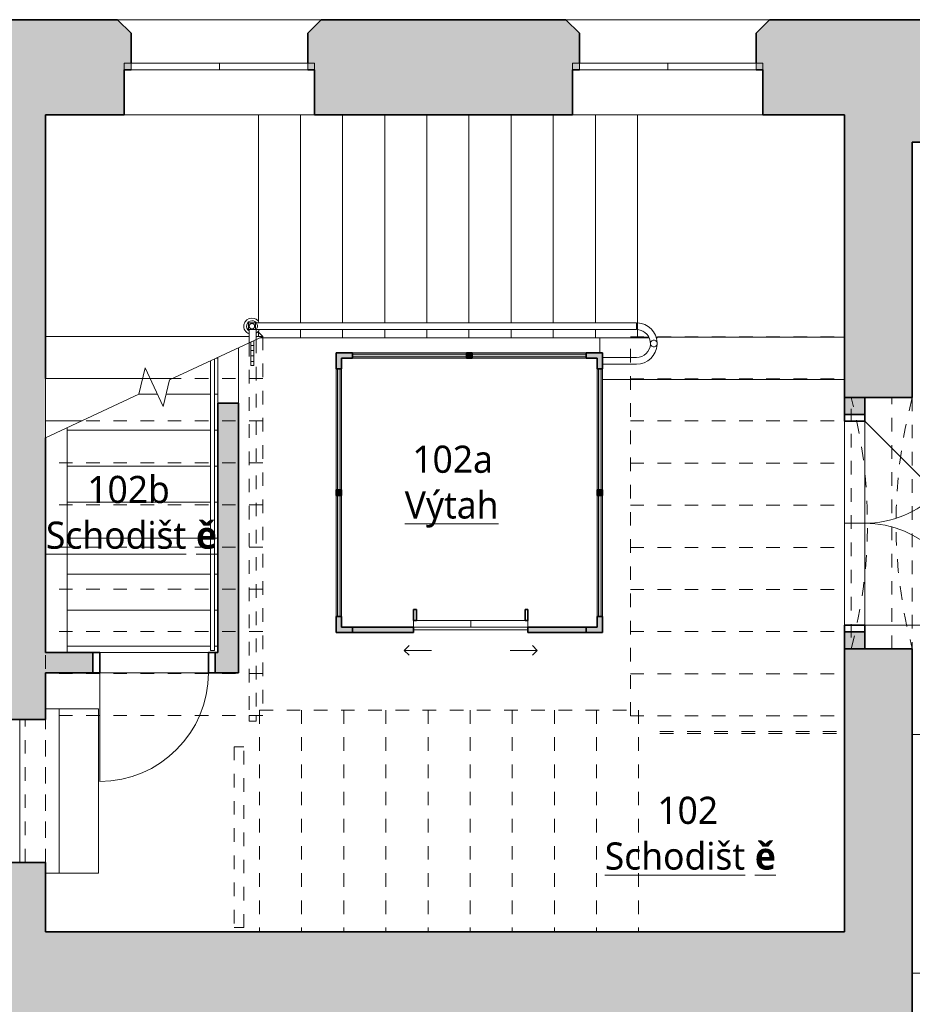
# Model space of a CAD drawing. Header units: metres. Extents: x -0.3 to 46.9, y -0.4 to 27.9.
# Tile 8 of 26: x 11.1 to 17.7, y 7.5 to 14.7. Entities that reach past the tile are written whole.
import ezdxf

# ---------------------------------------------------------------- set-up
doc = ezdxf.new("R2010")
doc.units = ezdxf.units.M
for name, pattern in [('AV - Carkovana 2mm', [0.0027, 0.002, -0.0007]), ('AV - Cerch_ 1 tecka 4mm', [0.006, 0.004, -0.001, 0, -0.001]), ('AV - Cerch_ 2 tecky 2mm', [0.0038, 0.002, -0.0006, 0, -0.0006, 0, -0.0006]), ('AV - Cerch_ 2 tecky 4mm', [0.008, 0.004, -0.0015, 0, -0.001, 0, -0.0015])]:
    doc.linetypes.add(name, pattern=pattern)
doc.layers.add('AV-MISTNOSTI', color=5, linetype='Continuous', lineweight=5, true_color=0x0000ff)
doc.layers.add('AV-SRAFY', color=7, linetype='Continuous', lineweight=35)
doc.layers.add('AV-STAVBA', color=7, linetype='Continuous', lineweight=18)
doc.styles.add('Trebuchet MS_B', font='trebuc.ttf', dxfattribs={"height": 0.2})

# ---------------------------------------------------------------- blocks, each defined once
blk = doc.blocks.new('DO_1-L_Obl__členěné_11 - 800x2070-V1-1NP')
at = {"layer": 'AV-STAVBA', "color": 254, "lineweight": 35, "true_color": 0xcccccc}
for p, q in [((-0.4, 0.075), (-0.45, 0.075)), ((-0.4, -0.075), (-0.4, 0.075)), ((0.45, 0.075), (0.4, 0.075)), ((0.4, 0.075), (0.4, -0.075)), ((-0.45, -0.075), (-0.4, -0.075)), ((0.4, -0.075), (0.45, -0.075))]:
    blk.add_line(p, q, dxfattribs=at)
at = {"layer": 'AV-STAVBA', "color": 254, "true_color": 0xcccccc}
for p, q in [((-0.45, 0.075), (-0.45, -0.075)), ((-0.45, 0.075), (-0.4, 0.075)), ((-0.4, -0.075), (-0.4, 0.075)), ((0.4, 0.075), (0.4, -0.075)), ((0.45, 0.075), (0.4, 0.075)), ((0.45, -0.075), (0.45, 0.075)), ((-0.4, -0.075), (-0.4, -0.875))]:
    blk.add_line(p, q, dxfattribs=at)
at = {"layer": 'AV-STAVBA', "color": 254, "linetype": 'AV - Cerch_ 1 tecka 4mm', "true_color": 0xcccccc}
for p, q in [((-0.4, 0.075), (0.4, 0.075)), ((0.4, -0.075), (-0.4, -0.075))]:
    blk.add_line(p, q, dxfattribs=at)
at = {"layer": 'AV-STAVBA', "color": 254, "true_color": 0xcccccc}
blk.add_arc((-0.4, -0.075), 0.8, 270, 0, dxfattribs=at)
blk = doc.blocks.new('Railing - Railing-1022394-1NP')
at = {"layer": 'AV-STAVBA', "color": 254, "true_color": 0xcccccc}
for p, q in [((12.5298, 12.2522), (12.5298, 10.1082)), ((12.4998, 12.2382), (12.4998, 10.1082)), ((12.5298, 10.1082), (12.4998, 10.1082))]:
    blk.add_line(p, q, dxfattribs=at)
blk = doc.blocks.new('GM_Otvor_obdélníkový - 1050x2060-1029580-1NP')
at = {"layer": 'AV-STAVBA', "color": 254, "linetype": 'AV - Cerch_ 1 tecka 4mm', "lineweight": 13, "true_color": 0xcccccc}
for p, q in [((-0.525, 0.315), (0.525, 0.315)), ((-0.525, -0.315), (0.525, -0.315)), ((-0.525, -0.315), (0.525, -0.315))]:
    blk.add_line(p, q, dxfattribs=at)
blk = doc.blocks.new('GM_Otvor_obdélníkový - 1050x2500-1030219-1NP')
at = {"layer": 'AV-STAVBA', "color": 254, "linetype": 'AV - Cerch_ 1 tecka 4mm', "lineweight": 13, "true_color": 0xcccccc}
for p, q in [((-0.525, 0.075), (0.525, 0.075)), ((-0.525, -0.075), (0.525, -0.075)), ((-0.525, -0.075), (0.525, -0.075))]:
    blk.add_line(p, q, dxfattribs=at)
blk = doc.blocks.new('Systémový panel - Prosklený panel - Interiérový-1045121-1NP')
at = {"layer": 'AV-STAVBA', "true_color": 0xcccccc}
blk.add_hatch(color=254, dxfattribs=at).paths.add_polyline_path([(0.0388, -0.01), (0.42, -0.01), (0.42, 0.01), (-0.42, 0.01), (-0.42, -0.01)])
at = {"layer": 'AV-STAVBA', "color": 254, "true_color": 0xcccccc}
for p, q in [((0.42, 0.01), (-0.42, 0.01)), ((-0.42, 0.01), (-0.42, -0.01)), ((0.42, -0.01), (0.42, 0.01)), ((-0.42, -0.01), (0.42, -0.01))]:
    blk.add_line(p, q, dxfattribs=at)
blk = doc.blocks.new('Systémový panel - Prosklený panel - Interiérový-1045395-1NP')
at = {"layer": 'AV-STAVBA', "true_color": 0xcccccc}
blk.add_hatch(color=254, dxfattribs=at).paths.add_polyline_path([(-0.445, 0.01), (-0.445, -0.01), (0.445, -0.01), (0.445, 0.01), (0.4294, 0.01)])
at = {"layer": 'AV-STAVBA', "color": 254, "true_color": 0xcccccc}
for p, q in [((0.445, 0.01), (-0.445, 0.01)), ((-0.445, 0.01), (-0.445, -0.01)), ((0.445, -0.01), (0.445, 0.01)), ((-0.445, -0.01), (0.445, -0.01))]:
    blk.add_line(p, q, dxfattribs=at)
blk = doc.blocks.new('L Corner Mullion - 100x100-1044972-1NP')
at = {"layer": 'AV-STAVBA', "true_color": 0xcccccc}
blk.add_hatch(color=254, dxfattribs=at).paths.add_polyline_path([(-0.02, 0.1), (-0.02, 0.02), (-0.1, 0.02), (-0.1, -0.02), (0.02, -0.02), (0.02, 0.1)])
at = {"layer": 'AV-STAVBA', "color": 254, "lineweight": 35, "true_color": 0xcccccc}
for p, q in [((0.02, 0.1), (-0.02, 0.1)), ((-0.02, 0.1), (-0.02, 0.02)), ((0.02, -0.02), (0.02, 0.1)), ((-0.02, 0.02), (-0.1, 0.02)), ((-0.1, 0.02), (-0.1, -0.02)), ((-0.1, -0.02), (0.02, -0.02))]:
    blk.add_line(p, q, dxfattribs=at)
blk = doc.blocks.new('L Corner Mullion - 100x100-1045031-1NP')
at = {"layer": 'AV-STAVBA', "true_color": 0xcccccc}
blk.add_hatch(color=254, dxfattribs=at).paths.add_polyline_path([(0.02, 0.1), (0.02, -0.02), (-0.1, -0.02), (-0.1, 0.02), (-0.02, 0.02), (-0.02, 0.1)])
at = {"layer": 'AV-STAVBA', "color": 254, "lineweight": 35, "true_color": 0xcccccc}
for p, q in [((-0.02, 0.1), (0.02, 0.1)), ((-0.02, 0.02), (-0.02, 0.1)), ((0.02, 0.1), (0.02, -0.02)), ((-0.1, -0.02), (-0.1, 0.02)), ((-0.1, 0.02), (-0.02, 0.02)), ((0.02, -0.02), (-0.1, -0.02))]:
    blk.add_line(p, q, dxfattribs=at)
blk = doc.blocks.new('Obdélníková příčel - Koncepční příčel interiérová 80_40-1045120-1NP')
at = {"layer": 'AV-STAVBA', "color": 254, "true_color": 0xcccccc}
for p, q in [((13.5448, 12.2982), (14.3848, 12.2982)), ((14.3848, 12.2582), (13.5448, 12.2582))]:
    blk.add_line(p, q, dxfattribs=at)
blk = doc.blocks.new('L Corner Mullion - 100x100-1044994-1NP')
at = {"layer": 'AV-STAVBA', "true_color": 0xcccccc}
blk.add_hatch(color=254, dxfattribs=at).paths.add_polyline_path([(0.02, 0.0557), (0.02, 0.1), (-0.02, 0.1), (-0.02, 0.02), (-0.1, 0.02), (-0.1, -0.02), (0.02, -0.02)])
at = {"layer": 'AV-STAVBA', "color": 254, "lineweight": 35, "true_color": 0xcccccc}
for p, q in [((0.02, 0.1), (-0.02, 0.1)), ((-0.02, 0.1), (-0.02, 0.02)), ((0.02, -0.02), (0.02, 0.1)), ((-0.02, 0.02), (-0.1, 0.02)), ((-0.1, 0.02), (-0.1, -0.02)), ((-0.1, -0.02), (0.02, -0.02))]:
    blk.add_line(p, q, dxfattribs=at)
blk = doc.blocks.new('Obdélníková příčel - Koncepční příčel interiérová 80_40-1045391-1NP')
at = {"layer": 'AV-STAVBA', "color": 254, "true_color": 0xcccccc}
for p, q in [((13.4248, 10.3582), (13.4248, 11.2482)), ((13.4648, 11.2482), (13.4648, 10.3582))]:
    blk.add_line(p, q, dxfattribs=at)
blk = doc.blocks.new('L Corner Mullion - 100x100-1045567-1NP')
at = {"layer": 'AV-STAVBA', "true_color": 0xcccccc}
blk.add_hatch(color=254, dxfattribs=at).paths.add_polyline_path([(-0.1, -0.02), (0.02, -0.02), (0.02, 0.1), (-0.02, 0.1), (-0.02, 0.02), (-0.1, 0.02)])
at = {"layer": 'AV-STAVBA', "color": 254, "lineweight": 35, "true_color": 0xcccccc}
for p, q in [((0.02, 0.1), (-0.02, 0.1)), ((-0.02, 0.1), (-0.02, 0.02)), ((0.02, -0.02), (0.02, 0.1)), ((-0.02, 0.02), (-0.1, 0.02)), ((-0.1, 0.02), (-0.1, -0.02)), ((-0.1, -0.02), (0.02, -0.02))]:
    blk.add_line(p, q, dxfattribs=at)
blk = doc.blocks.new('Obdélníková příčel - Koncepční příčel interiérová 40_40-1045116-1NP')
at = {"layer": 'AV-STAVBA', "true_color": 0xcccccc}
blk.add_hatch(color=254, dxfattribs=at).paths.add_polyline_path([(-0.02, 0.02), (0.02, 0.02), (0.02, -0.02), (-0.02, -0.02)])
at = {"layer": 'AV-STAVBA', "color": 254, "lineweight": 35, "true_color": 0xcccccc}
for p, q in [((-0.02, 0.02), (0.02, 0.02)), ((-0.02, -0.02), (-0.02, 0.02)), ((0.02, 0.02), (0.02, -0.02)), ((0.02, -0.02), (-0.02, -0.02))]:
    blk.add_line(p, q, dxfattribs=at)
blk = doc.blocks.new('Obdélníková příčel - Koncepční příčel interiérová 40_40-V2-1NP')
at = {"layer": 'AV-STAVBA', "true_color": 0xcccccc}
blk.add_hatch(color=254, dxfattribs=at).paths.add_polyline_path([(-0.02, -0.02), (-0.02, 0.02), (0.02, 0.02), (0.02, -0.02)])
at = {"layer": 'AV-STAVBA', "color": 254, "lineweight": 35, "true_color": 0xcccccc}
for p, q in [((-0.02, 0.02), (0.02, 0.02)), ((-0.02, -0.02), (-0.02, 0.02)), ((0.02, 0.02), (0.02, -0.02)), ((0.02, -0.02), (-0.02, -0.02))]:
    blk.add_line(p, q, dxfattribs=at)
blk = doc.blocks.new('DO_2_Ocel__posuvné_výtahové - 800x1970-1045821-1NP')
at = {"layer": 'AV-STAVBA', "color": 254, "lineweight": 35, "true_color": 0xcccccc}
for p, q in [((-0.4, 0.15), (-0.42, 0.15)), ((-0.42, 0.15), (-0.42, 0.07)), ((-0.4, 0.07), (-0.4, 0.15)), ((0.42, 0.15), (0.4, 0.15)), ((0.4, 0.15), (0.4, 0.07)), ((0.42, 0.07), (0.42, 0.15)), ((-0.42, 0.07), (-0.4, 0.07)), ((0.4, 0.07), (0.42, 0.07))]:
    blk.add_line(p, q, dxfattribs=at)
at = {"layer": 'AV-STAVBA', "color": 254, "linetype": 'AV - Cerch_ 1 tecka 4mm', "true_color": 0xcccccc}
blk.add_line((-0.52, 0.02), (0.52, 0.02), dxfattribs=at)
at = {"layer": 'AV-STAVBA', "color": 254, "true_color": 0xcccccc}
for p, q in [((-0.42, 0.07), (0, 0.07)), ((-0.42, 0.02), (-0.42, 0.07)), ((0, 0.02), (-0.42, 0.02)), ((0, 0.07), (0.42, 0.07)), ((0, 0.07), (0.42, 0.07)), ((0, 0.02), (0, 0.07)), ((0.42, 0.02), (0, 0.02)), ((0.42, 0.07), (0.42, 0.02)), ((-0.4896, -0.15), (-0.4542, -0.1146)), ((0.4896, -0.15), (0.4542, -0.1146)), ((-0.4896, -0.15), (-0.2896, -0.15)), ((-0.4896, -0.15), (-0.4542, -0.1854)), ((0.4896, -0.15), (0.2896, -0.15)), ((0.4896, -0.15), (0.4542, -0.1854))]:
    blk.add_line(p, q, dxfattribs=at)
blk = doc.blocks.new('WI_2222_bez středního sloupku - 1400x3440-1056768-1NP')
at = {"layer": 'AV-STAVBA', "color": 254, "true_color": 0xcccccc}
for p, q in [((-0.7, -0.02), (-0.7, 0.03)), ((-0.7, 0.03), (0.7, 0.03)), ((0, 0.03), (-0.65, 0.03)), ((-0.65, 0.03), (-0.65, -0.02)), ((-0.65, -0.02), (-0.65, 0.03)), ((0.65, 0.03), (0, 0.03)), ((0, 0.03), (0, -0.02)), ((0, 0.03), (0, -0.02)), ((0.65, 0.03), (0.65, -0.02)), ((0.65, -0.02), (0.65, 0.03)), ((0.7, -0.02), (0.7, 0.03)), ((-0.7, -0.02), (0.7, -0.02)), ((-0.65, -0.02), (0, -0.02)), ((0, -0.02), (0.65, -0.02))]:
    blk.add_line(p, q, dxfattribs=at)
blk = doc.blocks.new('GM_Otvor s klenutým nadpražím - 1850x3500-1358595-1NP')
at = {"layer": 'AV-STAVBA', "color": 254, "linetype": 'AV - Cerch_ 1 tecka 4mm', "lineweight": 13, "true_color": 0xcccccc}
for p, q in [((-0.925, 0.25), (0.925, 0.25)), ((0.8415, -0.2), (-0.8415, -0.2))]:
    blk.add_line(p, q, dxfattribs=at)
for centre, start, end in [((0, 3.7551), 255.21663, 284.78337), ((0, -3.7051), 75.21663, 104.78337)]:
    blk.add_arc(centre, 3.6251, start, end, dxfattribs=at)
blk = doc.blocks.new('GM_Otvor_obdélníkový - 3150x3150-1359209-1NP')
at = {"layer": 'AV-STAVBA', "color": 254, "linetype": 'AV - Cerch_ 1 tecka 4mm', "lineweight": 13, "true_color": 0xcccccc}
for p, q in [((-0.925, 0.175), (0.925, 0.175)), ((-0.925, -0.175), (0.925, -0.175)), ((-0.925, -0.175), (0.925, -0.175))]:
    blk.add_line(p, q, dxfattribs=at)
blk = doc.blocks.new('DO_2-L_Obl__členěné_222 - 1250x2750_zdobné-1359526-1NP')
at = {"layer": 'AV-STAVBA', "color": 254, "true_color": 0xcccccc}
for p, q in [((0.75, 0.695), (0.75, -0.055)), ((-0.75, -0.055), (-0.2197, 0.4753)), ((-0.75, -0.055), (0.75, -0.055)), ((-0.75, -0.205), (-0.75, -0.055)), ((0, -0.055), (0, -0.205)), ((0.75, -0.205), (0.75, -0.055)), ((-0.8, -0.205), (-0.75, -0.205)), ((-0.75, -0.205), (0.75, -0.205)), ((0.75, -0.205), (0.8, -0.205))]:
    blk.add_line(p, q, dxfattribs=at)
at = {"layer": 'AV-STAVBA', "color": 254, "lineweight": 35, "true_color": 0xcccccc}
for p, q in [((-0.75, -0.055), (-0.8, -0.055)), ((-0.75, -0.205), (-0.75, -0.055)), ((0.8, -0.055), (0.75, -0.055)), ((0.75, -0.055), (0.75, -0.205)), ((-0.8, -0.205), (-0.75, -0.205)), ((0.75, -0.205), (0.8, -0.205))]:
    blk.add_line(p, q, dxfattribs=at)
at = {"layer": 'AV-STAVBA', "color": 254, "linetype": 'AV - Cerch_ 1 tecka 4mm', "true_color": 0xcccccc}
for p, q in [((-0.75, -0.055), (0.75, -0.055)), ((-0.8, -0.205), (0.8, -0.205)), ((-0.75, -0.205), (0.75, -0.205))]:
    blk.add_line(p, q, dxfattribs=at)
at = {"layer": 'AV-STAVBA', "color": 254, "true_color": 0xcccccc}
for centre, start, end in [((0.75, -0.055), 90, 180), ((-0.75, -0.055), 360, 45)]:
    blk.add_arc(centre, 0.75, start, end, dxfattribs=at)
blk = doc.blocks.new('Railing - BA_Zdobný sloupek zábradlí-1391636-1NP')
at = {"layer": 'AV-STAVBA', "color": 254, "true_color": 0xcccccc}
for p, q in [((0.025, 0.025), (-0.025, 0.025)), ((-0.025, 0.025), (-0.025, -0.025)), ((0.025, -0.025), (0.025, 0.025)), ((-0.025, -0.025), (0.025, -0.025))]:
    blk.add_line(p, q, dxfattribs=at)
at = {"layer": 'AV-STAVBA', "color": 254, "true_color": 0xcccccc, "flags": 128}
for points in [[(0.02, 0), (0.02, 0.0008), (0.0199, 0.0016), (0.0199, 0.0024), (0.0197, 0.0032), (0.0196, 0.004), (0.0194, 0.0048), (0.0192, 0.0055), (0.019, 0.0063), (0.0187, 0.007), (0.0184, 0.0078), (0.0181, 0.0085), (0.0177, 0.0092), (0.0174, 0.0099), (0.0169, 0.0106), (0.0165, 0.0113), (0.016, 0.0119), (0.0156, 0.0126), (0.015, 0.0132), (0.0145, 0.0138), (0.0139, 0.0143), (0.0133, 0.0149), (0.0127, 0.0154), (0.0121, 0.0159), (0.0115, 0.0164), (0.0108, 0.0168), (0.0101, 0.0172), (0.0094, 0.0176), (0.0087, 0.018), (0.008, 0.0183), (0.0072, 0.0186), (0.0065, 0.0189), (0.0057, 0.0192), (0.005, 0.0194), (0.0042, 0.0196), (0.0034, 0.0197), (0.0026, 0.0198), (0.0018, 0.0199), (0.001, 0.02), (0.0002, 0.02), (-0.0006, 0.02), (-0.0014, 0.02), (-0.0022, 0.0199), (-0.003, 0.0198), (-0.0038, 0.0196), (-0.0045, 0.0195), (-0.0053, 0.0193), (-0.0061, 0.0191), (-0.0068, 0.0188), (-0.0076, 0.0185), (-0.0083, 0.0182), (-0.009, 0.0178), (-0.0097, 0.0175), (-0.0104, 0.0171), (-0.0111, 0.0166), (-0.0118, 0.0162), (-0.0124, 0.0157), (-0.013, 0.0152), (-0.0136, 0.0146), (-0.0142, 0.0141), (-0.0147, 0.0135), (-0.0153, 0.0129), (-0.0158, 0.0123), (-0.0163, 0.0116), (-0.0167, 0.011), (-0.0171, 0.0103), (-0.0175, 0.0096), (-0.0179, 0.0089), (-0.0182, 0.0082), (-0.0186, 0.0074), (-0.0188, 0.0067), (-0.0191, 0.0059), (-0.0193, 0.0052), (-0.0195, 0.0044), (-0.0197, 0.0036), (-0.0198, 0.0028), (-0.0199, 0.002), (-0.02, 0.0012), (-0.02, 0.0004), (-0.02, 0)], [(-0.02, 0), (-0.02, -0.0008), (-0.0199, -0.0016), (-0.0199, -0.0024), (-0.0197, -0.0032), (-0.0196, -0.004), (-0.0194, -0.0048), (-0.0192, -0.0055), (-0.019, -0.0063), (-0.0187, -0.007), (-0.0184, -0.0078), (-0.0181, -0.0085), (-0.0177, -0.0092), (-0.0174, -0.0099), (-0.0169, -0.0106), (-0.0165, -0.0113), (-0.016, -0.0119), (-0.0156, -0.0126), (-0.015, -0.0132), (-0.0145, -0.0138), (-0.0139, -0.0143), (-0.0133, -0.0149), (-0.0127, -0.0154), (-0.0121, -0.0159), (-0.0115, -0.0164), (-0.0108, -0.0168), (-0.0101, -0.0172), (-0.0094, -0.0176), (-0.0087, -0.018), (-0.008, -0.0183), (-0.0072, -0.0186), (-0.0065, -0.0189), (-0.0057, -0.0192), (-0.005, -0.0194), (-0.0042, -0.0196), (-0.0034, -0.0197), (-0.0026, -0.0198), (-0.0018, -0.0199), (-0.001, -0.02), (-0.0002, -0.02), (0.0006, -0.02), (0.0014, -0.02), (0.0022, -0.0199), (0.003, -0.0198), (0.0038, -0.0196), (0.0045, -0.0195), (0.0053, -0.0193), (0.0061, -0.0191), (0.0068, -0.0188), (0.0076, -0.0185), (0.0083, -0.0182), (0.009, -0.0178), (0.0097, -0.0175), (0.0104, -0.0171), (0.0111, -0.0166), (0.0118, -0.0162), (0.0124, -0.0157), (0.013, -0.0152), (0.0136, -0.0146), (0.0142, -0.0141), (0.0147, -0.0135), (0.0153, -0.0129), (0.0158, -0.0123), (0.0163, -0.0116), (0.0167, -0.011), (0.0171, -0.0103), (0.0175, -0.0096), (0.0179, -0.0089), (0.0182, -0.0082), (0.0186, -0.0074), (0.0188, -0.0067), (0.0191, -0.0059), (0.0193, -0.0052), (0.0195, -0.0044), (0.0197, -0.0036), (0.0198, -0.0028), (0.0199, -0.002), (0.02, -0.0012), (0.02, -0.0004), (0.02, 0)]]:
    blk.add_lwpolyline(points, dxfattribs=at)
at = {"layer": 'AV-STAVBA', "color": 254, "true_color": 0xcccccc}
for radius, start, end in [(0.06, 115.30778, 180), (0.04, 49.75481, 180), (0.06, 30.60046, 64.69222), (0.06, 180, 340.24487), (0.04, 180, 330)]:
    blk.add_arc((0, 0), radius, start, end, dxfattribs=at)
blk = doc.blocks.new('Railing - Railing-1388629-1NP')
at = {"layer": 'AV-STAVBA', "color": 254, "true_color": 0xcccccc}
for p, q in [((12.852, 12.5182), (12.8298, 12.5182)), ((12.852, 12.4682), (12.8348, 12.4682)), ((15.6348, 12.5182), (12.852, 12.5182)), ((15.6348, 12.4682), (12.852, 12.4682)), ((15.6348, 12.5182), (15.6348, 12.4682))]:
    blk.add_line(p, q, dxfattribs=at)
at = {"rotation": 270}
blk.add_blockref('Railing - BA_Zdobný sloupek zábradlí-1391636-1NP', (12.8048, 12.4932), dxfattribs=at)
blk = doc.blocks.new('Railing - BA_Panel zábradlí-1390691-1NP')
at = {"layer": 'AV-STAVBA', "color": 254, "true_color": 0xcccccc}
for p, q in [((-0.0074, 0.0377), (-0.0074, 0.0726)), ((-0.0274, 0.0638), (-0.0274, 0.0377)), ((-0.0274, 0), (-0.0274, 0.0377)), ((-0.0074, 0.0377), (-0.0274, 0.0377)), ((-0.0274, -0.0377), (-0.0274, 0)), ((-0.0274, 0), (-0.0074, 0)), ((-0.0074, 0.0377), (-0.0074, 0)), ((-0.0074, 0), (-0.0074, -0.0377)), ((-0.0274, -0.0377), (-0.0274, -0.08)), ((-0.0274, -0.0377), (-0.0074, -0.0377)), ((-0.0074, -0.08), (-0.0074, -0.0377)), ((-0.0274, -0.08), (-0.0074, -0.08)), ((-0.0274, -0.11), (-0.0274, -0.08)), ((-0.0274, -0.11), (-0.0074, -0.11)), ((-0.0074, -0.08), (-0.0074, -0.11))]:
    blk.add_line(p, q, dxfattribs=at)
blk = doc.blocks.new('Railing - Railing-1390515-1NP')
at = {"layer": 'AV-STAVBA', "color": 254, "true_color": 0xcccccc}
for p, q in [((12.7848, 12.4682), (12.7848, 12.3711)), ((12.8298, 12.4682), (12.8348, 12.4682)), ((12.8348, 12.4682), (12.8348, 12.3944)), ((12.7848, 12.3711), (12.8348, 12.3944))]:
    blk.add_line(p, q, dxfattribs=at)
at = {"layer": 'AV-STAVBA', "color": 254, "linetype": 'AV - Cerch_ 2 tecky 2mm', "true_color": 0xcccccc}
for p, q in [((12.8348, 12.3944), (12.8348, 9.6277)), ((12.7848, 12.3711), (12.7848, 9.6277)), ((12.7848, 9.6277), (12.7848, 9.5882)), ((12.8348, 9.5882), (12.7848, 9.5882)), ((12.8348, 9.6277), (12.8348, 9.5882))]:
    blk.add_line(p, q, dxfattribs=at)
blk.add_blockref('Railing - BA_Panel zábradlí-1390691-1NP', (12.8248, 12.3132))
blk = doc.blocks.new('SFR_Trám_obdelník - 300x380-1644634-1NP')
at = {"layer": 'AV-STAVBA', "color": 254, "linetype": 'AV - Cerch_ 1 tecka 4mm', "lineweight": 13, "true_color": 0xcccccc}
for p, q in [((2.08, 0.15), (-2.08, 0.15)), ((-2.08, 0.15), (-2.08, -0.15)), ((2.08, -0.15), (2.08, 0.15)), ((-2.08, -0.15), (2.08, -0.15))]:
    blk.add_line(p, q, dxfattribs=at)
blk = doc.blocks.new('SFR_Trám_obdelník - 550x1100-1392536-1NP')
at = {"layer": 'AV-STAVBA', "color": 254, "linetype": 'AV - Cerch_ 1 tecka 4mm', "lineweight": 13, "true_color": 0xcccccc}
for p, q in [((2.08, 0.275), (-2.08, 0.275)), ((-2.08, 0.275), (-2.08, -0.275)), ((2.08, -0.275), (2.08, 0.275)), ((-2.08, -0.275), (2.08, -0.275))]:
    blk.add_line(p, q, dxfattribs=at)
blk = doc.blocks.new('Railing - R_25 mm-1399304-1NP')
at = {"layer": 'AV-STAVBA', "color": 254, "true_color": 0xcccccc, "flags": 128}
for points in [[(-0.025, 0), (-0.0244, 0.0056), (-0.0225, 0.0108), (-0.0195, 0.0156), (-0.0156, 0.0195), (-0.0108, 0.0225), (-0.0056, 0.0244), (0, 0.025)], [(0, 0.025), (0.0056, 0.0244), (0.0108, 0.0225), (0.0156, 0.0195), (0.0195, 0.0156), (0.0225, 0.0108), (0.0244, 0.0056), (0.025, 0)], [(0, -0.025), (-0.0056, -0.0244), (-0.0108, -0.0225), (-0.0156, -0.0195), (-0.0195, -0.0156), (-0.0225, -0.0108), (-0.0244, -0.0056), (-0.025, 0)], [(0.025, 0), (0.0244, -0.0056), (0.0225, -0.0108), (0.0195, -0.0156), (0.0156, -0.0195), (0.0108, -0.0225), (0.0056, -0.0244), (0, -0.025)]]:
    blk.add_lwpolyline(points, dxfattribs=at)
blk = doc.blocks.new('Railing - Railing-1399114-1NP')
at = {"layer": 'AV-STAVBA', "color": 254, "true_color": 0xcccccc}
for p, q in [((15.6348, 12.2632), (15.3848, 12.2632)), ((15.6348, 12.2132), (15.3848, 12.2132))]:
    blk.add_line(p, q, dxfattribs=at)
for radius, start, end in [(0.1025, 270, 85.90264), (0.1525, 2.63199, 87.27161), (0.1525, 270, 357.36801)]:
    blk.add_arc((15.6348, 12.3657), radius, start, end, dxfattribs=at)
blk.add_blockref('Railing - R_25 mm-1399304-1NP', (15.7623, 12.3657))
blk = doc.blocks.new('SFR_Trám_obdelník - 70_150-1422758-1NP')
at = {"layer": 'AV-STAVBA', "color": 254, "linetype": 'AV - Cerch_ 1 tecka 4mm', "lineweight": 13, "true_color": 0xcccccc}
for p, q in [((-0.6657, 0.035), (-0.6657, -0.035)), ((0.6657, 0.035), (-0.6657, 0.035)), ((0.6657, -0.035), (0.6657, 0.035)), ((-0.6657, -0.035), (0.6657, -0.035))]:
    blk.add_line(p, q, dxfattribs=at)
blk = doc.blocks.new('SFR_IPE - IPE 220-1424619-1NP')
at = {"layer": 'AV-STAVBA', "color": 254, "linetype": 'AV - Carkovana 2mm', "true_color": 0xcccccc}
for p, q in [((0.6799, 0.0065), (-0.6776, 0.0065)), ((0.6799, -0.0065), (-0.6776, -0.0065))]:
    blk.add_line(p, q, dxfattribs=at)
blk = doc.blocks.new('D0089 - 1514 - OÚPSŘ_Benešova_rvt-1-1NP')
at = {"layer": 'AV-SRAFY', "lineweight": 18, "true_color": 0xcccccc}
h = blk.add_hatch(color=254, dxfattribs=at)
h.paths.add_polyline_path([(15.1648, 14.0482), (15.1648, 14.3782), (15.2148, 14.3782), (15.2148, 14.6482), (15.1148, 14.7482), (13.3148, 14.7482), (13.2148, 14.6482), (13.2148, 14.3782), (13.2648, 14.3782), (13.2648, 14.0482), (13.5005, 14.0482)])
h.paths.add_polyline_path([(17.1648, 14.0482), (17.4148, 14.0482), (17.4148, 14.7482), (16.6148, 14.7482), (16.5148, 14.6482), (16.5148, 14.3782), (16.5648, 14.3782), (16.5648, 14.0482)])
h.paths.add_polyline_path([(11.2848, 14.0482), (11.8648, 14.0482), (11.8648, 14.3782), (11.9148, 14.3782), (11.9148, 14.6482), (11.8148, 14.7482), (10.6548, 14.7482), (10.6548, 14.0482)])
h = blk.add_hatch(color=254, dxfattribs=at)
h.paths.add_polyline_path([(21.8248, 13.8482), (22.3248, 13.8482), (22.3248, 14.7482), (21.4698, 14.7482), (21.3148, 14.6029), (21.3148, 14.2982), (21.5448, 14.2982), (21.5448, 13.8482), (21.5495, 13.8482)])
h.paths.add_polyline_path([(17.6648, 13.8482), (17.9448, 13.8482), (17.9448, 14.2982), (18.1648, 14.2982), (18.1648, 14.6216), (18.0298, 14.7482), (17.4148, 14.7482), (17.4148, 13.8482), (17.525, 13.8482)])
for points in [[(10.6548, 12.5982), (11.2848, 12.5982), (11.2848, 14.0482), (10.6548, 14.0482), (10.6548, 12.6767)], [(12.5548, 10.0932), (12.7048, 10.0932), (12.7048, 11.9279), (12.5548, 11.9279), (12.5548, 11.2326)], [(17.1648, 7.3582), (17.1648, 8.0382), (10.4548, 8.0382), (10.4548, 7.3582), (17.1148, 7.3582)]]:
    blk.add_hatch(color=254, dxfattribs=at).paths.add_polyline_path(points)
h = blk.add_hatch(color=254, dxfattribs=at)
h.paths.add_polyline_path([(17.1648, 7.3582), (17.6648, 7.3582), (17.6648, 10.1182), (17.1648, 10.1182), (17.1648, 8.0382)])
h.paths.add_polyline_path([(17.525, 11.9682), (17.6648, 11.9682), (17.6648, 13.8482), (17.4148, 13.8482), (17.4148, 14.0482), (17.1648, 14.0482), (17.1648, 11.9682)])
h = blk.add_hatch(color=254, dxfattribs=at)
h.paths.add_polyline_path([(11.2848, 8.0382), (11.2848, 8.5482), (10.6548, 8.5482), (10.6548, 8.0382)])
h.paths.add_polyline_path([(10.6548, 9.5982), (11.2848, 9.5982), (11.2848, 12.5982), (10.6548, 12.5982), (10.6548, 9.7182)])
h = blk.add_hatch(color=254, dxfattribs=at)
h.paths.add_polyline_path([(17.1648, 10.1182), (17.3148, 10.1182), (17.3148, 10.2432), (17.1648, 10.2432)])
h.paths.add_polyline_path([(17.3148, 11.8432), (17.3148, 11.9682), (17.1648, 11.9682), (17.1648, 11.8432)])
h = blk.add_hatch(color=254, dxfattribs=at)
h.paths.add_polyline_path([(15.2648, 10.2382), (15.2648, 10.2782), (14.8348, 10.2782), (14.8348, 10.2382)])
h.paths.add_polyline_path([(13.5448, 10.2382), (13.9948, 10.2382), (13.9948, 10.2782), (13.5448, 10.2782)])
h = blk.add_hatch(color=254, dxfattribs=at)
h.paths.add_polyline_path([(11.2848, 9.9432), (11.6348, 9.9432), (11.6348, 10.0932), (11.2848, 10.0932)])
h.paths.add_polyline_path([(12.5348, 9.9432), (12.7048, 9.9432), (12.7048, 10.0932), (12.5348, 10.0932)])
at = {"layer": 'AV-STAVBA', "color": 254, "lineweight": 35, "true_color": 0xcccccc}
for p, q in [((11.8148, 14.7482), (10.6548, 14.7482)), ((11.9148, 14.6482), (11.8148, 14.7482)), ((13.3148, 14.7482), (13.2148, 14.6482)), ((15.1148, 14.7482), (13.3148, 14.7482)), ((15.2148, 14.6482), (15.1148, 14.7482)), ((16.6148, 14.7482), (16.5148, 14.6482)), ((17.4148, 14.7482), (16.6148, 14.7482)), ((18.0298, 14.7482), (17.4148, 14.7482)), ((11.9148, 14.4282), (11.9148, 14.6482)), ((13.2148, 14.6482), (13.2148, 14.4282)), ((15.2148, 14.4282), (15.2148, 14.6482)), ((16.5148, 14.6482), (16.5148, 14.4282)), ((11.8648, 14.0482), (11.8648, 14.3782)), ((11.8648, 14.3782), (11.9148, 14.3782)), ((13.2148, 14.3782), (13.2648, 14.3782)), ((13.2648, 14.3782), (13.2648, 14.0482)), ((15.1648, 14.0482), (15.1648, 14.3782)), ((15.1648, 14.3782), (15.2148, 14.3782)), ((16.5148, 14.3782), (16.5648, 14.3782)), ((16.5648, 14.3782), (16.5648, 14.0482)), ((11.2848, 14.0482), (11.8648, 14.0482)), ((11.2848, 12.5982), (11.2848, 14.0482)), ((13.2648, 14.0482), (15.1648, 14.0482)), ((16.5648, 14.0482), (17.1648, 14.0482)), ((17.1648, 14.0482), (17.1648, 11.9682)), ((17.6648, 11.9682), (17.6648, 13.8482)), ((17.6648, 13.8482), (17.9448, 13.8482)), ((11.2848, 12.1077), (11.2848, 12.5982)), ((17.1648, 11.9682), (17.6648, 11.9682)), ((17.1648, 11.9682), (17.1648, 11.8432)), ((17.3148, 11.9682), (17.1648, 11.9682)), ((17.3148, 11.8432), (17.3148, 11.9682)), ((12.7048, 11.9279), (12.5548, 11.9279)), ((12.5548, 11.9279), (12.5548, 10.0932)), ((12.7048, 10.0932), (12.7048, 11.9279)), ((17.1648, 11.8432), (17.3148, 11.8432)), ((11.2848, 10.0932), (11.2848, 11.6716)), ((13.9948, 10.2782), (13.5448, 10.2782)), ((13.5448, 10.2782), (13.5448, 10.2382)), ((13.5448, 10.2382), (13.9948, 10.2382)), ((13.9948, 10.2382), (13.9948, 10.2782)), ((15.2648, 10.2782), (14.8348, 10.2782)), ((14.8348, 10.2782), (14.8348, 10.2382)), ((14.8348, 10.2382), (15.2648, 10.2382)), ((15.2648, 10.2382), (15.2648, 10.2782)), ((17.1648, 10.2432), (17.1648, 10.1182)), ((17.3148, 10.2432), (17.1648, 10.2432)), ((17.3148, 10.1182), (17.3148, 10.2432)), ((11.6348, 10.0932), (11.2848, 10.0932)), ((11.6348, 9.9432), (11.6348, 10.0932)), ((12.5548, 10.0932), (12.5348, 10.0932)), ((12.5348, 10.0932), (12.5348, 9.9432)), ((12.7048, 9.9432), (12.7048, 10.0932)), ((17.1648, 10.1182), (17.1648, 8.0382)), ((17.6648, 10.1182), (17.1648, 10.1182)), ((17.1648, 10.1182), (17.3148, 10.1182)), ((17.6648, 7.3582), (17.6648, 10.1182)), ((11.2848, 9.9432), (11.6348, 9.9432)), ((11.2848, 9.5982), (11.2848, 9.9432)), ((12.5348, 9.9432), (12.7048, 9.9432)), ((10.6548, 9.5982), (11.2848, 9.5982)), ((11.2848, 8.5482), (10.6548, 8.5482)), ((11.2848, 8.0382), (11.2848, 8.5482)), ((17.1648, 8.0382), (11.2848, 8.0382))]:
    blk.add_line(p, q, dxfattribs=at)
at = {"layer": 'AV-STAVBA', "color": 254, "true_color": 0xcccccc}
for p, q in [((11.8148, 14.7482), (13.3148, 14.7482)), ((15.1148, 14.7482), (16.6148, 14.7482)), ((13.2648, 14.0482), (11.8648, 14.0482)), ((12.852, 12.5301), (12.852, 14.0482)), ((13.162, 12.5182), (13.162, 14.0482)), ((13.472, 12.5182), (13.472, 14.0482)), ((13.782, 12.5182), (13.782, 14.0482)), ((14.092, 12.5182), (14.092, 14.0482)), ((14.402, 12.5182), (14.402, 14.0482)), ((14.712, 12.5182), (14.712, 14.0482)), ((15.022, 12.5182), (15.022, 14.0482)), ((16.5648, 14.0482), (15.1648, 14.0482)), ((15.332, 12.5182), (15.332, 14.0482)), ((15.642, 12.4082), (15.642, 14.0482)), ((13.162, 12.4082), (13.162, 12.4682)), ((13.472, 12.4082), (13.472, 12.4682)), ((13.782, 12.4082), (13.782, 12.4682)), ((14.092, 12.4082), (14.092, 12.4682)), ((14.402, 12.4082), (14.402, 12.4682)), ((14.712, 12.4082), (14.712, 12.4682)), ((15.022, 12.4082), (15.022, 12.4682)), ((15.332, 12.4082), (15.332, 12.4682)), ((12.7848, 12.4177), (11.2848, 12.4177)), ((12.8848, 12.4177), (12.8348, 12.4177)), ((12.852, 12.4177), (12.852, 12.4563)), ((12.8848, 12.4177), (12.852, 12.4482)), ((13.162, 12.4082), (12.8644, 12.4082)), ((13.472, 12.4082), (13.162, 12.4082)), ((13.782, 12.4082), (13.472, 12.4082)), ((14.092, 12.4082), (13.782, 12.4082)), ((14.402, 12.4082), (14.092, 12.4082)), ((14.712, 12.4082), (14.402, 12.4082)), ((15.022, 12.4082), (14.712, 12.4082)), ((15.332, 12.4082), (15.022, 12.4082)), ((15.642, 12.4082), (15.332, 12.4082)), ((15.3648, 12.2982), (15.3648, 12.4082)), ((15.3654, 12.2982), (15.3654, 12.4082)), ((15.642, 12.4116), (15.7251, 12.4116)), ((15.7268, 12.4082), (15.642, 12.4082)), ((15.7795, 12.4116), (17.1648, 12.4116)), ((15.79, 12.4082), (15.7809, 12.4082)), ((12.7048, 12.3338), (12.7048, 11.9279)), ((12.5548, 12.2582), (12.5427, 12.2582)), ((12.5548, 11.9279), (12.5548, 12.2638)), ((11.2848, 12.1077), (11.2848, 11.7977)), ((11.9997, 12.1077), (11.2848, 12.1077)), ((12.22, 12.1077), (12.0554, 12.1077)), ((15.3848, 12.1016), (17.1648, 12.1016)), ((12.1088, 11.9932), (11.9719, 11.9932)), ((12.4998, 11.9932), (12.1728, 11.9932)), ((12.5548, 11.9932), (12.5298, 11.9932)), ((11.2848, 11.7977), (11.2848, 11.6716)), ((11.5552, 11.7977), (11.2848, 11.7977)), ((11.4448, 11.7462), (11.4448, 10.1382)), ((17.1648, 10.2932), (17.1648, 11.7932)), ((17.1648, 10.2932), (17.1648, 11.7932)), ((17.3148, 11.7932), (17.3148, 10.2932)), ((12.4998, 11.7282), (11.4448, 11.7282)), ((12.5548, 11.7282), (12.5298, 11.7282)), ((12.4998, 11.4632), (11.4448, 11.4632)), ((12.5548, 11.4632), (12.5298, 11.4632)), ((12.4998, 11.1982), (11.4448, 11.1982)), ((12.5548, 11.1982), (12.5298, 11.1982)), ((12.4998, 10.9332), (11.4448, 10.9332)), ((12.5548, 10.9332), (12.5298, 10.9332)), ((12.4998, 10.6682), (11.4448, 10.6682)), ((12.5548, 10.6682), (12.5298, 10.6682)), ((12.4998, 10.4032), (11.4448, 10.4032)), ((12.5548, 10.4032), (12.5298, 10.4032)), ((14.8348, 10.2582), (13.9948, 10.2582)), ((11.4448, 10.1382), (11.4448, 10.0932)), ((12.4998, 10.1382), (11.4448, 10.1382)), ((11.6848, 10.0932), (12.4848, 10.0932)), ((12.4848, 10.0932), (11.6848, 10.0932)), ((12.5548, 10.1382), (12.5298, 10.1382)), ((12.4848, 9.9432), (11.6848, 9.9432)), ((12.4848, 9.9432), (11.6848, 9.9432)), ((11.3858, 9.6782), (11.2848, 9.6782)), ((11.6758, 9.6782), (11.3858, 9.6782)), ((11.3858, 8.4682), (11.3858, 9.6782)), ((11.6758, 8.4682), (11.6758, 9.6782)), ((11.0958, 8.5482), (11.0958, 9.5982)), ((11.3858, 8.4682), (11.2848, 8.4682)), ((11.6758, 8.4682), (11.3858, 8.4682))]:
    blk.add_line(p, q, dxfattribs=at)
at = {"layer": 'AV-STAVBA', "color": 254, "linetype": 'AV - Cerch_ 2 tecky 4mm', "true_color": 0xcccccc}
for p, q in [((12.852, 12.5301), (12.852, 14.0482)), ((13.162, 12.5182), (13.162, 14.0482)), ((13.472, 12.5182), (13.472, 14.0482)), ((13.782, 12.5182), (13.782, 14.0482)), ((14.092, 12.5182), (14.092, 14.0482)), ((14.402, 12.5182), (14.402, 14.0482)), ((14.712, 12.5182), (14.712, 14.0482)), ((15.022, 12.5182), (15.022, 14.0482)), ((15.332, 12.5182), (15.332, 14.0482)), ((15.642, 12.4082), (15.642, 14.0482)), ((13.162, 12.4082), (13.162, 12.4682)), ((13.472, 12.4082), (13.472, 12.4682)), ((13.782, 12.4082), (13.782, 12.4682)), ((14.092, 12.4082), (14.092, 12.4682)), ((14.402, 12.4082), (14.402, 12.4682)), ((14.712, 12.4082), (14.712, 12.4682)), ((15.022, 12.4082), (15.022, 12.4682)), ((15.332, 12.4082), (15.332, 12.4682)), ((12.7848, 12.4177), (11.2848, 12.4177)), ((12.8848, 12.4177), (12.8348, 12.4177)), ((12.852, 12.4177), (12.852, 12.4563)), ((12.8848, 12.4177), (12.8848, 9.6277)), ((15.5899, 12.4159), (17.1648, 12.4159)), ((15.5899, 9.6259), (15.5899, 12.4159)), ((15.642, 12.4116), (15.7251, 12.4116)), ((15.7795, 12.4116), (17.1648, 12.4116)), ((17.1648, 9.6259), (17.1648, 12.4159)), ((12.5548, 12.2582), (12.5427, 12.2582)), ((11.9997, 12.1077), (11.2848, 12.1077)), ((12.0554, 12.1077), (11.9997, 12.1077)), ((12.0554, 12.1077), (11.9997, 12.1077)), ((12.22, 12.1077), (12.0554, 12.1077)), ((12.8848, 12.1077), (12.22, 12.1077)), ((12.8848, 12.1077), (12.22, 12.1077)), ((15.3848, 12.1016), (17.1648, 12.1016)), ((15.5899, 12.1059), (17.1648, 12.1059)), ((15.5899, 12.1059), (17.1648, 12.1059)), ((12.1088, 11.9932), (11.9719, 11.9932)), ((12.4998, 11.9932), (12.1728, 11.9932)), ((12.5548, 11.9932), (12.5298, 11.9932)), ((11.5552, 11.7977), (11.2848, 11.7977)), ((12.8848, 11.7977), (11.5552, 11.7977)), ((12.8848, 11.7977), (11.5552, 11.7977)), ((15.5899, 11.7959), (17.1648, 11.7959)), ((15.5899, 11.7959), (17.1648, 11.7959)), ((11.2848, 11.6716), (11.2848, 9.6277)), ((12.4998, 11.7282), (11.4448, 11.7282)), ((12.5548, 11.7282), (12.5298, 11.7282)), ((12.8848, 11.4877), (11.2848, 11.4877)), ((12.8848, 11.4877), (11.2848, 11.4877)), ((12.4998, 11.4632), (11.4448, 11.4632)), ((12.5548, 11.4632), (12.5298, 11.4632)), ((15.5899, 11.4859), (17.1648, 11.4859)), ((15.5899, 11.4859), (17.1648, 11.4859)), ((12.8848, 11.1777), (11.2848, 11.1777)), ((12.8848, 11.1777), (11.2848, 11.1777)), ((12.4998, 11.1982), (11.4448, 11.1982)), ((12.5548, 11.1982), (12.5298, 11.1982)), ((15.5899, 11.1759), (17.1648, 11.1759)), ((15.5899, 11.1759), (17.1648, 11.1759)), ((12.8848, 10.8677), (11.2848, 10.8677)), ((12.8848, 10.8677), (11.2848, 10.8677)), ((12.4998, 10.9332), (11.4448, 10.9332)), ((12.5548, 10.9332), (12.5298, 10.9332)), ((15.5899, 10.8659), (17.1648, 10.8659)), ((15.5899, 10.8659), (17.1648, 10.8659)), ((12.4998, 10.6682), (11.4448, 10.6682)), ((12.5548, 10.6682), (12.5298, 10.6682)), ((12.8848, 10.5577), (11.2848, 10.5577)), ((12.8848, 10.5577), (11.2848, 10.5577)), ((15.5899, 10.5559), (17.1648, 10.5559)), ((15.5899, 10.5559), (17.1648, 10.5559)), ((12.4998, 10.4032), (11.4448, 10.4032)), ((12.5548, 10.4032), (12.5298, 10.4032)), ((12.8848, 10.2477), (11.2848, 10.2477)), ((12.8848, 10.2477), (11.2848, 10.2477)), ((15.5899, 10.2459), (17.1648, 10.2459)), ((15.5899, 10.2459), (17.1648, 10.2459)), ((12.4998, 10.1382), (11.4448, 10.1382)), ((12.5548, 10.1382), (12.5298, 10.1382)), ((12.8848, 9.9377), (11.2848, 9.9377)), ((12.8848, 9.9377), (11.2848, 9.9377)), ((15.5899, 9.9359), (17.1648, 9.9359)), ((15.5899, 9.9359), (17.1648, 9.9359)), ((11.3858, 8.4682), (11.3858, 9.6782)), ((11.6758, 8.4682), (11.6758, 9.6782)), ((12.8606, 9.6682), (12.8606, 8.0382)), ((12.8606, 9.6682), (15.6506, 9.6682)), ((12.8606, 9.6682), (12.8606, 8.0382)), ((13.1706, 9.6682), (13.1706, 8.0382)), ((13.1706, 9.6682), (13.1706, 8.0382)), ((13.4806, 9.6682), (13.4806, 8.0382)), ((13.4806, 9.6682), (13.4806, 8.0382)), ((13.7906, 9.6682), (13.7906, 8.0382)), ((13.7906, 9.6682), (13.7906, 8.0382)), ((14.1006, 9.6682), (14.1006, 8.0382)), ((14.1006, 9.6682), (14.1006, 8.0382)), ((14.4106, 9.6682), (14.4106, 8.0382)), ((14.4106, 9.6682), (14.4106, 8.0382)), ((14.7206, 9.6682), (14.7206, 8.0382)), ((14.7206, 9.6682), (14.7206, 8.0382)), ((15.0306, 9.6682), (15.0306, 8.0382)), ((15.0306, 9.6682), (15.0306, 8.0382)), ((15.3406, 9.6682), (15.3406, 8.0382)), ((15.3406, 9.6682), (15.3406, 8.0382)), ((15.6506, 9.6682), (15.6506, 8.0382)), ((15.6506, 9.6682), (15.6506, 8.0382)), ((11.0958, 8.5482), (11.0958, 9.5982)), ((11.2848, 9.6277), (11.2848, 8.0382)), ((12.8848, 9.6277), (11.2848, 9.6277)), ((12.8848, 9.6277), (11.2848, 9.6277)), ((15.5899, 9.6259), (17.1648, 9.6259)), ((15.5899, 9.6259), (17.1648, 9.6259)), ((17.1648, 8.0382), (17.1648, 9.6259)), ((11.2848, 8.0382), (12.8606, 8.0382)), ((12.8606, 8.0382), (15.6506, 8.0382)), ((15.6506, 8.0382), (17.1648, 8.0382))]:
    blk.add_line(p, q, dxfattribs=at)
at = {"layer": 'AV-STAVBA', "color": 254, "lineweight": 13, "true_color": 0xcccccc}
for p, q in [((12.1981, 12.0975), (12.8848, 12.4177)), ((11.9715, 11.9918), (12.0188, 12.1863)), ((12.0188, 12.1863), (12.1508, 11.9031)), ((12.1508, 11.9031), (12.1981, 12.0975)), ((11.2848, 11.6716), (11.9715, 11.9918))]:
    blk.add_line(p, q, dxfattribs=at)
at = {"layer": 'AV-STAVBA', "color": 254, "lineweight": 18, "true_color": 0xcccccc}
for name, p in [('WI_2222_bez středního sloupku - 1400x3440-1056768-1NP', (12.5648, 14.3982)), ('WI_2222_bez středního sloupku - 1400x3440-1056768-1NP', (15.8648, 14.3982)), ('Railing - Railing-1388629-1NP', (0, 0)), ('Railing - Railing-1390515-1NP', (0, 0)), ('Railing - Railing-1399114-1NP', (0, 0)), ('Railing - Railing-1022394-1NP', (0, 0)), ('Obdélníková příčel - Koncepční příčel interiérová 80_40-1045120-1NP', (0, 0)), ('Systémový panel - Prosklený panel - Interiérový-1045121-1NP', (13.9648, 12.2782)), ('Obdélníková příčel - Koncepční příčel interiérová 80_40-1045120-1NP', (0.88, 0)), ('Systémový panel - Prosklený panel - Interiérový-1045121-1NP', (14.8448, 12.2782)), ('Obdélníková příčel - Koncepční příčel interiérová 80_40-1045391-1NP', (0, 0.93)), ('Obdélníková příčel - Koncepční příčel interiérová 80_40-1045391-1NP', (0, 0)), ('DO_2_Ocel__posuvné_výtahové - 800x1970-1045821-1NP', (14.4148, 10.2582)), ('L Corner Mullion - 100x100-1045567-1NP', (15.3648, 10.2582)), ('DO_1-L_Obl__členěné_11 - 800x2070-V1-1NP', (12.0848, 10.0182)), ('SFR_Trám_obdelník - 300x380-1644634-1NP', (19.7448, 9.6382)), ('SFR_Trám_obdelník - 550x1100-1392536-1NP', (19.7448, 8.0082))]:
    blk.add_blockref(name, p, dxfattribs=at)
for name, p, rotation in [('L Corner Mullion - 100x100-1044972-1NP', (13.4448, 12.2782), 180), ('Systémový panel - Prosklený panel - Interiérový-1045395-1NP', (13.4448, 11.7332), 90), ('Obdélníková příčel - Koncepční příčel interiérová 80_40-1045391-1NP', (28.8096, 22.5364), 180), ('Systémový panel - Prosklený panel - Interiérový-1045395-1NP', (15.3648, 11.7332), 270), ('GM_Otvor_obdélníkový - 3150x3150-1359209-1NP', (17.3398, 11.0432), 89.99999999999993), ('GM_Otvor s klenutým nadpražím - 1850x3500-1358595-1NP', (17.4148, 11.0432), 269.9999999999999), ('DO_2-L_Obl__členěné_222 - 1250x2750_zdobné-1359526-1NP', (17.3698, 11.0432), 269.9999999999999), ('Systémový panel - Prosklený panel - Interiérový-1045395-1NP', (13.4448, 10.8032), 90), ('Obdélníková příčel - Koncepční příčel interiérová 80_40-1045391-1NP', (28.8096, 21.6064), 180), ('Systémový panel - Prosklený panel - Interiérový-1045395-1NP', (15.3648, 10.8032), 270), ('L Corner Mullion - 100x100-1044994-1NP', (13.4448, 10.2582), 270), ('GM_Otvor_obdélníkový - 1050x2060-1029580-1NP', (10.9698, 9.0732), 89.9999999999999), ('GM_Otvor_obdélníkový - 1050x2500-1030219-1NP', (11.2098, 9.0732), 89.9999999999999), ('SFR_IPE - IPE 220-1424619-1NP', (16.4872, 9.5033), 180), ('SFR_Trám_obdelník - 70_150-1422758-1NP', (12.7099, 8.7336), 89.99999999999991)]:
    blk.add_blockref(name, p, dxfattribs=dict(at, rotation=rotation))
at = {"layer": 'AV-STAVBA', "color": 254, "lineweight": 18, "true_color": 0xcccccc, "extrusion": (0, 0, -1)}
for name, p, rotation in [('Obdélníková příčel - Koncepční příčel interiérová 40_40-1045116-1NP', (-14.4048, 12.2782), 180), ('L Corner Mullion - 100x100-1045031-1NP', (-15.3648, 12.2782), 180), ('Obdélníková příčel - Koncepční příčel interiérová 40_40-V2-1NP', (-13.4448, 11.2682), 90), ('Obdélníková příčel - Koncepční příčel interiérová 40_40-V2-1NP', (-15.3648, 11.2682), 270)]:
    blk.add_blockref(name, p, dxfattribs=dict(at, rotation=rotation))

msp = doc.modelspace()

# ---------------------------------------------------------------- block references
at = {"lineweight": 5}
msp.add_blockref('D0089 - 1514 - OÚPSŘ_Benešova_rvt-1-1NP', (0, 0), dxfattribs=at)

# ---------------------------------------------------------------- texts
at = {"layer": 'AV-MISTNOSTI', "char_height": 0.2, "attachment_point": 1, "style": 'Trebuchet MS_B'}
for s, insert, width in [('102a', (13.985, 11.6143), 0.785654), ('102b', (11.593, 11.3918), 0.801687), ('\\LVýtah', (13.929, 11.278), 0.921941), ('\\LSchodišt', (11.2885, 11.0555), 1.338818), ('\\L\\fTrebuchet MS|b1|i0|c238|p34|;\\Lě', (12.3932, 11.0555), 0.200422), ('102', (15.7884, 9.0311), 0.601266), ('\\LSchodišt', (15.4014, 8.6948), 1.338818), ('\\L\\fTrebuchet MS|b1|i0|c238|p34|;\\Lě', (16.5061, 8.6948), 0.200422)]:
    msp.add_mtext(s, dxfattribs=dict(at, insert=insert, width=width))

doc.saveas('drawing.dxf')
